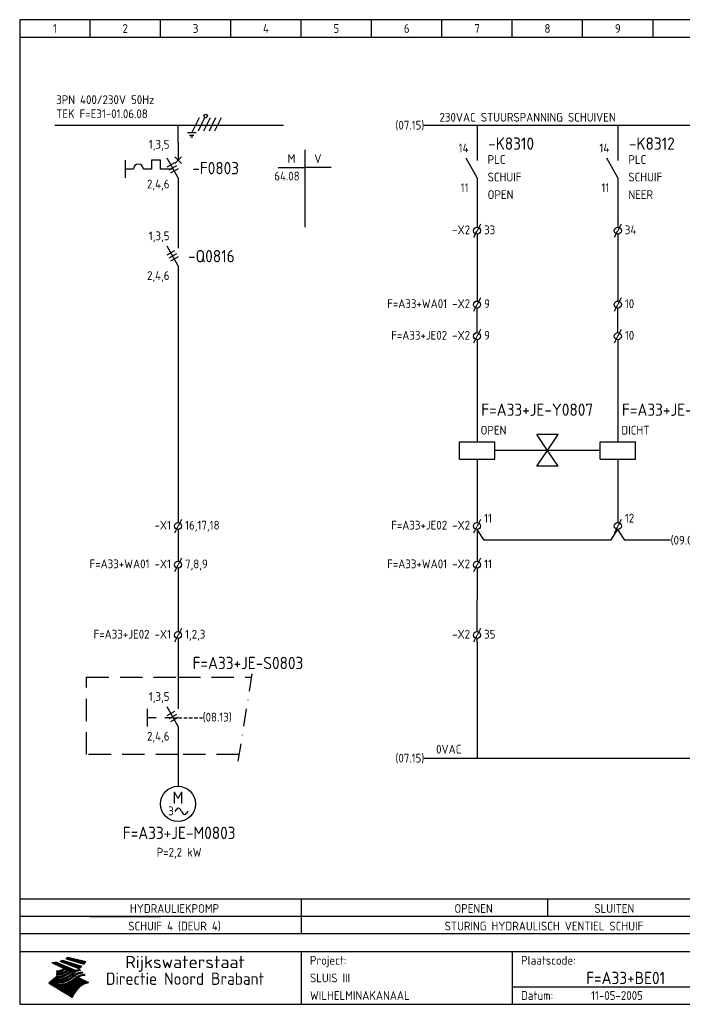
# Model space of a CAD drawing. Extents: x 10 to 410, y 10 to 290.
# Tile 1 of 2: x 10 to 198, y 10 to 290. Entities that reach past the tile are written whole.
import ezdxf
from ezdxf.enums import TextEntityAlignment as Align

# ---------------------------------------------------------------- set-up
doc = ezdxf.new("R2010")
doc.units = 0
doc.header["$MEASUREMENT"] = 0
doc.header["$PDMODE"] = 1
for name, pattern in [('DASHDOT', [1, 0.5, -0.25, 0, -0.25]), ('DASHED', [0.75, 0.5, -0.25]), ('HIDDEN', [9.525, 6.35, -3.175])]:
    doc.linetypes.add(name, pattern=pattern)
for name, color, linetype in [('0-25', 7, 'CONTINUOUS'), ('0-35', 2, 'CONTINUOUS'), ('0-50', 3, 'CONTINUOUS'), ('B-25', 7, 'CONTINUOUS'), ('B-35', 2, 'CONTINUOUS'), ('S-25', 7, 'CONTINUOUS'), ('S-70', 5, 'CONTINUOUS')]:
    doc.layers.add(name, color=color, linetype=linetype)
doc.styles.add('ISO', font='iso.shx')
doc.styles.get("Standard").update_dxf_attribs({"font": 'iso.shx'})

# ---------------------------------------------------------------- blocks, each defined once
blk = doc.blocks.new('0009')
at = {"layer": 'S-25'}
for p, q in [((-1.09, -2.19), (1.09, 2.19)), ((0.78, -1.56), (2.66, 2.19)), ((2.34, -1.56), (4.22, 2.19)), ((3.91, -1.56), (5.78, 2.19)), ((5.47, -1.56), (7.34, 2.19)), ((0.16, -2.19), (-2.34, -2.19)), ((-1.72, -2.81), (-0.47, -2.81)), ((-0.78, -3.44), (-1.41, -3.44))]:
    blk.add_line(p, q, dxfattribs=at)
blk.add_circle((2.88, 2.63), 0.5, dxfattribs=at)
blk = doc.blocks.new('0033')
at = {"layer": 'S-25'}
for p in [(-0.94, -1.88), (0.94, 1.88)]:
    blk.add_line(p, (0, 0), dxfattribs=at)
blk.add_circle((0, 0), 1, dxfattribs=at)
at = {"layer": 'B-25'}
blk.add_attdef('KT', text='', height=2.5, dxfattribs=at).set_placement((-2, -1), align=Align.RIGHT)
blk.add_attdef('KN1', (2, -1.01), '', height=2.5, dxfattribs=at)
blk = doc.blocks.new('RME5')
at = {"layer": 'S-25'}
for p, q in [((140, 255), (140, 250)), ((140, 245), (136.88, 250.62)), ((140, 245), (140, 240))]:
    blk.add_line(p, q, dxfattribs=at)
at = {"layer": 'B-25'}
for tag, p in [('KN1', (137.57, 252.27)), ('KN2', (137.57, 240.99))]:
    blk.add_attdef(tag, text='', height=2.5, dxfattribs=at).set_placement(p, align=Align.RIGHT)
for p in [(143, 248.99), (143, 244), (143, 239)]:
    blk.add_attdef('OM1', p, '', height=2.5, dxfattribs=at)
at = {"layer": 'B-35'}
blk.add_attdef('KT', (143.14, 253.01), '', height=3.5, dxfattribs=at)
blk = doc.blocks.new('0059')
at = {"layer": 'S-25'}
for p, q in [((0, 0), (0, -5)), ((-5, -5), (5, -5)), ((-5, -10), (-5, -5)), ((5, -10), (5, -5)), ((-5, -10), (5, -10)), ((0, -10), (0, -15))]:
    blk.add_line(p, q, dxfattribs=at)
at = {"layer": 'B-25'}
for tag, p in [('KN1', (-1.43, -3.73)), ('KN2', (-1.43, -14.01))]:
    blk.add_attdef(tag, text='', height=2.5, dxfattribs=at).set_placement(p, align=Align.RIGHT)
at = {"layer": 'B-35'}
blk.add_attdef('KT', (7.14, -8.99), '', height=3.5, dxfattribs=at)
blk = doc.blocks.new('A$C1CBF7456')
at = {"layer": 'S-25'}
for p, q in [((0, 0), (0, -5)), ((-15, -5), (-15, -10)), ((-7.5, -5), (-7.5, -7.5)), ((-5, -5), (-7.5, -5)), ((-5, -7.5), (-5, -5)), ((0, -10), (-3.12, -4.38)), ((0.94, -4.06), (-0.94, -5.94)), ((-0.94, -4.06), (0.94, -5.94)), ((-12.65, -7.5), (-15, -7.5)), ((-7.5, -7.5), (-9.85, -7.5)), ((-1.39, -7.5), (-5, -7.5)), ((0, -10), (0, -15))]:
    blk.add_line(p, q, dxfattribs=at)
blk.add_arc((-11.25, -7.5), 1.4, 0, 180, dxfattribs=at)
at = {"layer": 'B-25'}
for tag, p in [('KN1', (-2.43, -1.73)), ('KN2', (-2.43, -13.01))]:
    blk.add_attdef(tag, text='', height=2.5, dxfattribs=at).set_placement(p, align=Align.RIGHT)
blk.add_attdef('OM1', (3.91, -13.01), '', height=2.5, dxfattribs=at)
at = {"layer": 'B-35'}
blk.add_attdef('KT', (4.05, -8.99), '', height=3.5, dxfattribs=at)
blk = doc.blocks.new('0034')
at = {"layer": 'S-25'}
for p, q in [((0, 0), (0, -5)), ((0, -10), (-3.12, -4.38)), ((0, -10), (0, -15))]:
    blk.add_line(p, q, dxfattribs=at)
at = {"layer": 'B-25'}
for tag, p in [('KN1', (-2.43, -2.73)), ('KN2', (-2.43, -14.01))]:
    blk.add_attdef(tag, text='', height=2.5, dxfattribs=at).set_placement(p, align=Align.RIGHT)
blk.add_attdef('OM1', (4, -13.01), '', height=2.5, dxfattribs=at)
at = {"layer": 'B-35'}
blk.add_attdef('KT', (4.14, -8.99), '', height=3.5, dxfattribs=at)
blk = doc.blocks.new('0060')
at = {"layer": 'S-25'}
for p, q in [((0, 0), (0, -22)), ((-7.5, -5), (0, -5)), ((7.5, -5), (0, -5))]:
    blk.add_line(p, q, dxfattribs=at)
at = {"layer": 'B-25', "style": 'ISO'}
blk.add_text('M', height=2.5, dxfattribs=at).set_placement((-3.75, -2.5), align=Align.MIDDLE_CENTER)
blk.add_text('V', height=2.5, dxfattribs=at).set_placement((3.75, -2.5), align=Align.MIDDLE)
at = {"layer": 'B-25'}
for tag, p in [('M1', (-1.43, -8.73)), ('M2', (-1.43, -12.73)), ('M3', (-1.43, -16.73)), ('M4', (-1.43, -20.73))]:
    blk.add_attdef(tag, text='', height=2.5, dxfattribs=at).set_placement(p, align=Align.RIGHT)
for tag, p in [('V1', (1.57, -8.73)), ('V2', (1.57, -12.73)), ('V3', (1.57, -16.73)), ('V4', (1.57, -20.73))]:
    blk.add_attdef(tag, p, '', height=2.5, dxfattribs=at)
blk = doc.blocks.new('1234')
at = {"layer": 'S-25'}
for p, q in [((0, 0), (0, -5)), ((-8.74, -5), (-8.74, -10)), ((0, -10), (-3.12, -4.38)), ((-6.24, -7.5), (-8.74, -7.5)), ((-1.39, -7.5), (-3.74, -7.5)), ((0, -10), (0, -15))]:
    blk.add_line(p, q, dxfattribs=at)
at = {"layer": 'B-25'}
for tag, p in [('KN1', (-2.43, -2.73)), ('KN2', (-2.43, -14.01))]:
    blk.add_attdef(tag, text='', height=2.5, dxfattribs=at).set_placement(p, align=Align.RIGHT)
blk.add_attdef('OM1', (4, -13.01), '', height=2.5, dxfattribs=at)
at = {"layer": 'B-35'}
blk.add_attdef('KT', (4.14, -8.99), '', height=3.5, dxfattribs=at)
blk = doc.blocks.new('KADERA3')
at = {"layer": '0-25'}
for p, q in [((30, 285), (30, 290)), ((50, 285), (50, 290)), ((70, 285), (70, 290)), ((90, 285), (90, 290)), ((110, 285), (110, 290)), ((130, 285), (130, 290)), ((150, 285), (150, 290)), ((170, 285), (170, 290)), ((190, 285), (190, 290)), ((10, 285), (410, 285)), ((410, 35), (10, 35)), ((410, 30), (10, 30)), ((150, 15), (335, 15))]:
    blk.add_line(p, q, dxfattribs=at)
at = {"layer": '0-25', "color": 7}
for p, q in [((21.94, 22.42), (22.53, 22.42)), ((22.06, 22.48), (22.36, 22.48)), ((22.18, 22.53), (27.65, 20.8)), ((22.18, 22.53), (27.65, 20.8)), ((23.14, 22.99), (28.22, 21.46)), ((23.14, 22.99), (28.22, 21.46)), ((23.15, 22.98), (25.33, 22.98)), ((23.23, 23.04), (25.09, 23.04)), ((23.32, 23.1), (24.84, 23.1)), ((23.34, 22.93), (25.57, 22.93)), ((23.4, 23.15), (24.6, 23.15)), ((23.49, 23.21), (24.36, 23.21)), ((23.52, 22.87), (25.81, 22.87)), ((23.57, 23.27), (24.12, 23.27)), ((23.64, 23.32), (23.87, 23.32)), ((23.7, 23.36), (28.82, 22.17)), ((23.7, 23.36), (28.82, 22.17)), ((23.71, 22.82), (26.06, 22.82)), ((23.9, 22.76), (26.3, 22.76)), ((24.09, 22.7), (26.54, 22.7)), ((24.27, 22.65), (26.78, 22.65)), ((24.46, 22.59), (27.03, 22.59)), ((24.65, 22.53), (27.27, 22.53)), ((24.84, 22.48), (27.51, 22.48)), ((25.02, 22.42), (27.75, 22.42)), ((19.1, 21.89), (25.12, 19)), ((19.1, 21.89), (25.12, 19)), ((19.17, 21.86), (20.7, 21.86)), ((19.29, 21.8), (20.83, 21.8)), ((19.4, 21.75), (20.96, 21.75)), ((19.52, 21.69), (21.09, 21.69)), ((19.64, 21.63), (21.22, 21.63)), ((19.74, 21.92), (20.56, 21.92)), ((19.75, 21.58), (21.36, 21.58)), ((19.87, 21.52), (21.49, 21.52)), ((19.99, 21.47), (21.62, 21.47)), ((20.11, 21.41), (21.75, 21.41)), ((20.22, 21.35), (21.88, 21.35)), ((20.25, 21.97), (20.43, 21.97)), ((20.34, 21.3), (22.02, 21.3)), ((20.38, 21.99), (26.02, 19.59)), ((20.38, 21.99), (26.02, 19.59)), ((20.46, 21.24), (22.15, 21.24)), ((20.57, 21.18), (22.28, 21.18)), ((20.69, 21.13), (22.41, 21.13)), ((20.81, 21.07), (22.55, 21.07)), ((20.92, 21.02), (22.68, 21.02)), ((21.04, 20.96), (22.81, 20.96)), ((21.16, 20.9), (22.94, 20.9)), ((21.19, 19.61), (22.35, 19.61)), ((21.27, 20.85), (23.07, 20.85)), ((21.39, 20.79), (23.21, 20.79)), ((21.42, 19.67), (22.47, 19.67)), ((21.47, 22.25), (26.83, 20.19)), ((21.47, 22.25), (26.83, 20.19)), ((21.49, 22.25), (23.07, 22.25)), ((21.51, 20.73), (23.34, 20.73)), ((21.6, 22.2), (23.25, 22.2)), ((21.62, 19.72), (22.59, 19.72)), ((21.63, 20.68), (23.47, 20.68)), ((21.65, 22.31), (22.89, 22.31)), ((21.74, 20.62), (23.6, 20.62)), ((21.75, 22.14), (23.42, 22.14)), ((21.8, 22.37), (22.71, 22.37)), ((21.8, 19.78), (22.69, 19.78)), ((21.86, 20.57), (23.73, 20.57)), ((21.9, 22.08), (23.6, 22.08)), ((21.96, 19.83), (22.79, 19.83)), ((21.98, 20.51), (23.87, 20.51)), ((22.04, 22.03), (23.78, 22.03)), ((22.09, 20.45), (24, 20.45)), ((22.11, 19.89), (22.89, 19.89)), ((22.19, 21.97), (23.96, 21.97)), ((22.21, 20.4), (24.13, 20.4)), ((22.24, 19.95), (22.99, 19.95)), ((22.33, 20.34), (24.26, 20.34)), ((22.34, 21.92), (24.13, 21.92)), ((22.37, 20), (23.08, 20)), ((22.44, 20.28), (24.4, 20.28)), ((22.48, 21.86), (24.31, 21.86)), ((22.49, 20.06), (23.04, 20.06)), ((22.56, 20.23), (24.53, 20.23)), ((22.61, 20.12), (22.93, 20.12)), ((22.63, 21.8), (24.49, 21.8)), ((22.68, 20.17), (24.66, 20.17)), ((22.71, 20.17), (22.82, 20.17)), ((23.11, 20.02), (22.77, 20.2)), ((23.11, 20.02), (22.77, 20.2)), ((22.78, 21.75), (24.67, 21.75)), ((22.79, 20.12), (24.79, 20.12)), ((22.91, 20.06), (24.92, 20.06)), ((22.92, 21.69), (24.85, 21.69)), ((23.03, 20), (25.06, 20)), ((23.07, 21.63), (25.02, 21.63)), ((23.15, 19.95), (25.19, 19.95)), ((23.22, 21.58), (25.2, 21.58)), ((23.26, 19.89), (25.32, 19.89)), ((23.3, 19.61), (23.88, 19.61)), ((23.36, 21.52), (25.38, 21.52)), ((23.38, 19.83), (25.45, 19.83)), ((23.39, 19.67), (23.81, 19.67)), ((23.45, 19.7), (23.58, 19.79)), ((23.45, 19.7), (23.58, 19.79)), ((23.48, 19.72), (23.7, 19.72)), ((23.5, 19.78), (25.58, 19.78)), ((23.51, 21.47), (25.56, 21.47)), ((23.56, 19.78), (23.59, 19.78)), ((23.56, 19.39), (23.9, 19.62)), ((23.56, 19.39), (23.9, 19.62)), ((23.58, 19.79), (23.9, 19.62)), ((23.58, 19.79), (23.9, 19.62)), ((23.61, 19.72), (25.72, 19.72)), ((23.66, 21.41), (25.74, 21.41)), ((23.73, 19.67), (25.85, 19.67)), ((23.8, 21.35), (25.91, 21.35)), ((23.85, 19.61), (25.98, 19.61)), ((23.95, 21.3), (26.09, 21.3)), ((24.09, 21.24), (26.27, 21.24)), ((24.24, 21.18), (26.45, 21.18)), ((24.39, 21.13), (26.62, 21.13)), ((24.53, 21.07), (26.8, 21.07)), ((24.68, 21.02), (26.98, 21.02)), ((24.83, 20.96), (27.16, 20.96)), ((24.97, 20.9), (27.34, 20.9)), ((25.12, 20.85), (27.51, 20.85)), ((25.21, 22.37), (28, 22.37)), ((25.27, 20.79), (27.63, 20.79)), ((25.4, 22.31), (28.24, 22.31)), ((25.41, 20.73), (27.57, 20.73)), ((25.56, 20.68), (27.51, 20.68)), ((25.58, 22.25), (28.48, 22.25)), ((25.71, 20.62), (27.44, 20.62)), ((25.77, 22.2), (28.72, 22.2)), ((25.85, 20.57), (27.37, 20.57)), ((25.96, 22.14), (28.79, 22.14)), ((26, 20.51), (27.29, 20.51)), ((26.06, 19.61), (26.85, 19.61)), ((26.15, 22.08), (28.75, 22.08)), ((26.15, 20.45), (27.22, 20.45)), ((26.21, 19.67), (27.23, 19.67)), ((26.29, 20.4), (27.14, 20.4)), ((26.33, 22.03), (28.71, 22.03)), ((26.44, 20.34), (27.06, 20.34)), ((26.44, 19.72), (27.18, 19.72)), ((26.52, 21.97), (28.66, 21.97)), ((26.59, 20.28), (26.97, 20.28)), ((26.71, 21.92), (28.62, 21.92)), ((26.73, 20.23), (26.89, 20.23)), ((26.9, 21.86), (28.57, 21.86)), ((27.08, 21.8), (28.52, 21.8)), ((27.13, 19.78), (27.25, 19.64)), ((27.13, 19.78), (27.25, 19.64)), ((27.27, 21.75), (28.48, 21.75)), ((27.46, 21.69), (28.43, 21.69)), ((27.65, 21.63), (28.38, 21.63)), ((27.83, 21.58), (28.33, 21.58)), ((28.02, 21.52), (28.28, 21.52)), ((28.21, 21.47), (28.22, 21.47)), ((20.58, 17.88), (18.3, 16)), ((20.58, 17.88), (18.3, 16)), ((19.33, 16.85), (21.07, 16.85)), ((19.4, 16.91), (21.55, 16.91)), ((19.47, 16.97), (21.88, 16.97)), ((19.54, 17.02), (22.13, 17.02)), ((19.61, 17.08), (22.34, 17.08)), ((19.67, 17.13), (20.6, 17.13)), ((19.74, 17.19), (20.6, 17.19)), ((19.81, 17.25), (20.6, 17.25)), ((19.88, 17.3), (20.6, 17.3)), ((19.95, 17.36), (20.6, 17.36)), ((20.01, 17.42), (20.6, 17.42)), ((20.08, 17.47), (20.93, 17.47)), ((20.15, 17.53), (21.26, 17.53)), ((20.22, 17.58), (21.51, 17.58)), ((20.29, 17.64), (21.72, 17.64)), ((20.35, 17.7), (21.9, 17.7)), ((20.42, 17.75), (22.07, 17.75)), ((20.49, 17.81), (22.22, 17.81)), ((20.56, 17.87), (22.36, 17.87)), ((20.6, 19.11), (20.58, 19.51)), ((20.6, 19.11), (20.58, 19.51)), ((20.58, 19.5), (22.09, 19.5)), ((20.58, 19.44), (21.95, 19.44)), ((20.59, 19.38), (21.79, 19.38)), ((20.59, 19.33), (21.62, 19.33)), ((20.59, 19.27), (21.42, 19.27)), ((20.6, 19.22), (21.2, 19.22)), ((20.6, 19.16), (20.93, 19.16)), ((20.6, 19.11), (20.69, 19.12)), ((20.6, 19.11), (20.69, 19.12)), ((20.6, 18.79), (20.77, 18.81)), ((20.6, 18.79), (20.77, 18.81)), ((20.6, 18.29), (20.6, 18.79)), ((20.6, 18.29), (20.6, 18.79)), ((20.6, 18.77), (22.46, 18.77)), ((20.6, 18.71), (22.33, 18.71)), ((20.6, 18.65), (22.19, 18.65)), ((20.6, 18.6), (22.04, 18.6)), ((20.6, 18.54), (21.87, 18.54)), ((20.6, 18.48), (21.68, 18.48)), ((20.6, 18.43), (21.46, 18.43)), ((20.6, 18.37), (21.21, 18.37)), ((20.6, 18.32), (20.87, 18.32)), ((20.6, 18.29), (20.88, 18.32)), ((20.6, 18.29), (20.88, 18.32)), ((20.6, 17.88), (20.86, 17.91)), ((20.6, 17.88), (20.86, 17.91)), ((20.6, 17.43), (20.97, 17.48)), ((20.6, 17.43), (20.97, 17.48)), ((20.6, 17.43), (20.6, 17.09)), ((20.6, 17.43), (20.6, 17.09)), ((20.6, 17.09), (21.26, 17.16)), ((20.6, 17.09), (21.26, 17.16)), ((20.6, 16.8), (21.37, 16.89)), ((20.6, 16.8), (21.37, 16.89)), ((20.6, 16.8), (20.6, 16.45)), ((20.6, 16.8), (20.6, 16.45)), ((20.9, 19.55), (22.23, 19.55)), ((20.9, 18.82), (22.59, 18.82)), ((20.98, 17.92), (22.5, 17.92)), ((21.02, 17.13), (22.53, 17.13)), ((21.32, 18.88), (22.71, 18.88)), ((21.32, 17.98), (22.62, 17.98)), ((21.47, 17.19), (22.7, 17.19)), ((21.59, 18.03), (22.74, 18.03)), ((21.61, 18.93), (22.82, 18.93)), ((21.77, 17.25), (22.85, 17.25)), ((21.8, 18.09), (22.85, 18.09)), ((21.84, 18.99), (22.92, 18.99)), ((21.99, 18.15), (22.95, 18.15)), ((22.01, 17.3), (22.99, 17.3)), ((22.03, 19.05), (23.03, 19.05)), ((22.16, 18.2), (23.05, 18.2)), ((22.21, 19.1), (23.12, 19.1)), ((22.21, 17.36), (23.12, 17.36)), ((22.31, 18.26), (23.15, 18.26)), ((22.36, 19.16), (23.22, 19.16)), ((22.39, 17.42), (23.24, 17.42)), ((22.45, 18.32), (23.24, 18.32)), ((22.51, 19.22), (23.3, 19.22)), ((22.56, 17.47), (23.36, 17.47)), ((22.59, 18.37), (23.33, 18.37)), ((22.64, 19.27), (23.39, 19.27)), ((22.71, 18.43), (23.42, 18.43)), ((22.71, 17.53), (23.47, 17.53)), ((22.77, 19.33), (23.47, 19.33)), ((22.83, 18.48), (23.5, 18.48)), ((22.84, 17.58), (23.57, 17.58)), ((22.89, 19.38), (23.55, 19.38)), ((22.94, 18.54), (23.58, 18.54)), ((22.96, 16.85), (23.86, 16.85)), ((22.97, 17.64), (23.67, 17.64)), ((23, 19.44), (23.63, 19.44)), ((23.04, 18.6), (23.66, 18.6)), ((23.1, 19.5), (23.72, 19.5)), ((23.1, 17.7), (23.77, 17.7)), ((23.12, 16.91), (23.96, 16.91)), ((23.14, 18.65), (23.74, 18.65)), ((23.21, 19.55), (23.8, 19.55)), ((23.21, 17.75), (23.86, 17.75)), ((23.24, 18.71), (23.82, 18.71)), ((23.26, 16.97), (24.05, 16.97)), ((23.32, 17.81), (23.95, 17.81)), ((23.33, 18.77), (23.91, 18.77)), ((23.39, 17.02), (24.14, 17.02)), ((23.42, 18.82), (23.99, 18.82)), ((23.42, 17.87), (24.03, 17.87)), ((23.51, 18.88), (24.07, 18.88)), ((23.52, 17.92), (24.11, 17.92)), ((23.52, 17.08), (24.22, 17.08)), ((23.54, 18.9), (24.3, 19.42)), ((23.54, 18.9), (24.3, 19.42)), ((23.59, 18.93), (24.15, 18.93)), ((23.62, 17.98), (24.2, 17.98)), ((23.63, 17.13), (24.3, 17.13)), ((23.65, 18.59), (24.62, 19.25)), ((23.65, 18.59), (24.62, 19.25)), ((23.67, 18.99), (24.23, 18.99)), ((23.71, 18.03), (24.28, 18.03)), ((23.75, 19.05), (24.32, 19.05)), ((23.75, 17.19), (24.38, 17.19)), ((23.79, 18.09), (24.36, 18.09)), ((23.83, 19.1), (24.4, 19.1)), ((23.85, 17.25), (24.46, 17.25)), ((23.88, 18.15), (24.44, 18.15)), ((23.92, 19.16), (24.48, 19.16)), ((23.94, 18.19), (25.23, 19.07)), ((23.94, 18.19), (25.23, 19.07)), ((23.95, 17.3), (24.55, 17.3)), ((23.96, 19.55), (25.96, 19.55)), ((23.96, 18.2), (24.53, 18.2)), ((24, 19.22), (24.56, 19.22)), ((24.04, 18.26), (24.61, 18.26)), ((24.05, 17.36), (24.63, 17.36)), ((24.06, 17.88), (25.34, 18.76)), ((24.06, 17.88), (25.34, 18.76)), ((24.08, 19.5), (25.88, 19.5)), ((24.08, 19.27), (24.58, 19.27)), ((24.13, 18.32), (24.69, 18.32)), ((24.14, 17.42), (24.71, 17.42)), ((24.16, 19.33), (24.47, 19.33)), ((24.2, 19.44), (25.79, 19.44)), ((24.21, 18.37), (24.77, 18.37)), ((24.23, 17.47), (24.79, 17.47)), ((24.24, 17.48), (25.52, 18.36)), ((24.24, 17.48), (25.52, 18.36)), ((24.25, 19.38), (24.36, 19.38)), ((24.29, 18.43), (24.85, 18.43)), ((24.3, 19.42), (24.62, 19.25)), ((24.3, 19.42), (24.62, 19.25)), ((24.31, 19.38), (25.71, 19.38)), ((24.31, 17.53), (24.87, 17.53)), ((24.35, 17.17), (25.64, 18.05)), ((24.35, 17.17), (25.64, 18.05)), ((24.37, 18.48), (24.94, 18.48)), ((24.39, 17.58), (24.96, 17.58)), ((24.43, 19.33), (25.62, 19.33)), ((24.45, 18.54), (25.02, 18.54)), ((24.47, 17.64), (25.04, 17.64)), ((24.54, 18.6), (25.1, 18.6)), ((24.55, 19.27), (25.54, 19.27)), ((24.56, 17.7), (25.12, 17.7)), ((24.62, 18.65), (25.18, 18.65)), ((24.63, 16.72), (25.91, 17.6)), ((24.63, 16.72), (25.91, 17.6)), ((24.64, 17.75), (25.2, 17.75)), ((24.67, 19.22), (25.45, 19.22)), ((24.7, 18.71), (25.27, 18.71)), ((24.72, 17.81), (25.29, 17.81)), ((24.78, 19.16), (25.37, 19.16)), ((24.78, 18.77), (25.34, 18.77)), ((24.8, 17.87), (25.37, 17.87)), ((24.82, 16.85), (28.23, 16.85)), ((24.87, 18.82), (25.4, 18.82)), ((24.89, 17.92), (25.45, 17.92)), ((24.9, 19.1), (25.28, 19.1)), ((24.9, 16.91), (28.11, 16.91)), ((24.95, 18.88), (25.45, 18.88)), ((24.97, 17.98), (25.53, 17.98)), ((24.99, 16.97), (28, 16.97)), ((25.02, 19.05), (25.2, 19.05)), ((25.03, 18.93), (25.51, 18.93)), ((25.05, 18.03), (25.61, 18.03)), ((25.07, 17.02), (27.89, 17.02)), ((25.11, 18.99), (25.57, 18.99)), ((26.02, 19.59), (25.12, 19)), ((26.02, 19.59), (25.12, 19)), ((25.13, 18.09), (25.68, 18.09)), ((25.15, 17.08), (27.77, 17.08)), ((25.19, 19.05), (25.63, 19.05)), ((25.21, 18.15), (25.75, 18.15)), ((25.23, 17.13), (27.66, 17.13)), ((25.26, 19.1), (25.7, 19.1)), ((25.3, 18.2), (25.82, 18.2)), ((25.31, 17.19), (27.55, 17.19)), ((25.33, 19.16), (25.77, 19.16)), ((25.38, 18.26), (25.89, 18.26)), ((25.39, 19.22), (25.85, 19.22)), ((25.4, 17.25), (27.43, 17.25)), ((25.46, 18.32), (25.97, 18.32)), ((25.47, 19.27), (25.93, 19.27)), ((25.48, 17.3), (27.32, 17.3)), ((25.54, 19.33), (26.03, 19.33)), ((25.54, 18.37), (26.06, 18.37)), ((25.56, 17.36), (27.21, 17.36)), ((25.62, 18.43), (26.14, 18.43)), ((25.63, 19.38), (26.13, 19.38)), ((25.64, 17.42), (27.1, 17.42)), ((25.7, 18.48), (26.24, 18.48)), ((25.72, 19.44), (26.24, 19.44)), ((25.73, 17.47), (26.98, 17.47)), ((25.79, 18.54), (26.34, 18.54)), ((25.81, 17.53), (26.87, 17.53)), ((25.82, 19.5), (26.36, 19.5)), ((25.89, 18.6), (26.46, 18.6)), ((25.89, 17.58), (26.76, 17.58)), ((25.93, 19.55), (26.53, 19.55)), ((25.96, 17.64), (26.64, 17.64)), ((25.99, 18.65), (26.58, 18.65)), ((26.04, 17.7), (26.59, 17.7)), ((26.1, 18.71), (26.72, 18.71)), ((26.12, 17.75), (26.67, 17.75)), ((26.2, 17.81), (26.76, 17.81)), ((26.23, 18.77), (26.89, 18.77)), ((26.29, 17.87), (26.86, 17.87)), ((26.37, 18.82), (27.09, 18.82)), ((26.39, 17.92), (26.97, 17.92)), ((26.49, 17.98), (27.09, 17.98)), ((26.53, 18.88), (27.34, 18.88)), ((26.56, 17.68), (29.54, 16.2)), ((26.56, 17.68), (29.54, 16.2)), ((26.6, 18.03), (27.22, 18.03)), ((26.72, 18.09), (27.38, 18.09)), ((26.73, 18.93), (27.66, 18.93)), ((26.85, 18.15), (27.56, 18.15)), ((26.99, 18.99), (27.9, 18.99)), ((27, 18.2), (27.8, 18.2)), ((27.18, 18.26), (28.13, 18.26)), ((27.26, 19.05), (27.84, 19.05)), ((27.39, 18.32), (28.47, 18.32)), ((27.7, 18.37), (28.49, 18.37)), ((27.78, 19.1), (27.93, 18.96)), ((27.78, 19.1), (27.93, 18.96)), ((28, 18.43), (28.44, 18.43)), ((28.39, 18.48), (28.54, 18.32)), ((28.39, 18.48), (28.54, 18.32)), ((24.94, 11.97), (18.3, 16)), ((24.94, 11.97), (18.3, 16)), ((18.31, 16.01), (20.96, 16.01)), ((18.38, 16.07), (21.46, 16.07)), ((18.38, 15.95), (20.6, 15.95)), ((18.45, 16.12), (21.88, 16.12)), ((18.47, 15.9), (20.6, 15.9)), ((18.52, 16.18), (22.15, 16.18)), ((18.57, 15.84), (20.6, 15.84)), ((18.59, 16.23), (22.38, 16.23)), ((18.65, 16.29), (22.58, 16.29)), ((18.66, 15.78), (20.6, 15.78)), ((18.72, 16.35), (22.75, 16.35)), ((18.75, 15.73), (20.6, 15.73)), ((18.79, 16.4), (22.91, 16.4)), ((18.85, 15.67), (20.6, 15.67)), ((18.86, 16.46), (20.6, 16.46)), ((18.93, 16.52), (20.6, 16.52)), ((18.94, 15.62), (20.6, 15.62)), ((18.99, 16.57), (20.6, 16.57)), ((19.03, 15.56), (27.83, 15.56)), ((19.06, 16.63), (20.6, 16.63)), ((19.12, 15.5), (27.75, 15.5)), ((19.13, 16.68), (20.6, 16.68)), ((19.2, 16.74), (20.6, 16.74)), ((19.22, 15.45), (27.66, 15.45)), ((19.27, 16.8), (20.6, 16.8)), ((19.31, 15.39), (27.58, 15.39)), ((19.4, 15.33), (27.5, 15.33)), ((19.49, 15.28), (27.43, 15.28)), ((19.59, 15.22), (27.36, 15.22)), ((19.68, 15.17), (27.29, 15.17)), ((19.77, 15.11), (27.22, 15.11)), ((19.86, 15.05), (27.15, 15.05)), ((19.96, 15), (27.09, 15)), ((20.05, 14.94), (27.02, 14.94)), ((20.14, 14.88), (26.96, 14.88)), ((20.24, 14.83), (26.9, 14.83)), ((20.33, 14.77), (26.84, 14.77)), ((20.42, 14.72), (26.79, 14.72)), ((20.51, 14.66), (26.73, 14.66)), ((20.6, 16.45), (21.56, 16.56)), ((20.6, 16.45), (21.56, 16.56)), ((20.6, 15.97), (21.67, 16.09)), ((20.6, 15.97), (21.67, 16.09)), ((20.6, 15.97), (20.6, 15.58)), ((20.6, 15.97), (20.6, 15.58)), ((20.6, 15.58), (21.95, 15.73)), ((20.6, 15.58), (21.95, 15.73)), ((20.61, 14.6), (26.68, 14.6)), ((20.7, 16.46), (23.06, 16.46)), ((20.7, 14.55), (26.62, 14.55)), ((20.79, 14.49), (26.57, 14.49)), ((20.88, 14.43), (26.52, 14.43)), ((20.94, 15.62), (27.92, 15.62)), ((20.98, 14.38), (26.47, 14.38)), ((21.07, 14.32), (26.42, 14.32)), ((21.16, 14.27), (26.38, 14.27)), ((21.2, 16.52), (23.2, 16.52)), ((21.25, 14.21), (26.33, 14.21)), ((21.35, 14.15), (26.29, 14.15)), ((21.44, 14.1), (26.24, 14.1)), ((21.45, 15.67), (28.01, 15.67)), ((21.53, 14.04), (26.2, 14.04)), ((21.72, 16.57), (23.32, 16.57)), ((21.96, 15.73), (28.11, 15.73)), ((22.1, 16.63), (23.44, 16.63)), ((22.34, 15.78), (28.21, 15.78)), ((22.38, 16.68), (23.56, 16.68)), ((22.6, 16.74), (23.66, 16.74)), ((22.62, 15.84), (28.33, 15.84)), ((22.79, 16.8), (23.77, 16.8)), ((22.84, 15.9), (28.52, 15.9)), ((23.04, 15.95), (28.71, 15.95)), ((23.21, 16.01), (28.9, 16.01)), ((23.37, 16.07), (29.08, 16.07)), ((23.51, 16.12), (29.27, 16.12)), ((29.41, 16.17), (23.65, 16.17)), ((23.77, 16.23), (29.47, 16.23)), ((23.89, 16.29), (29.36, 16.29)), ((24, 16.35), (29.24, 16.35)), ((24.11, 16.4), (29.13, 16.4)), ((24.21, 16.46), (29.02, 16.46)), ((24.31, 16.52), (28.91, 16.52)), ((24.4, 16.57), (28.79, 16.57)), ((24.49, 16.63), (28.68, 16.63)), ((24.57, 16.68), (28.57, 16.68)), ((24.66, 16.74), (28.45, 16.74)), ((24.74, 16.8), (28.34, 16.8)), ((28.29, 15.83), (29.54, 16.2)), ((28.29, 15.83), (29.54, 16.2)), ((29.54, 16.2), (29.45, 16.17)), ((29.54, 16.2), (29.45, 16.17)), ((29.46, 16.18), (29.47, 16.18)), ((21.63, 13.98), (26.16, 13.98)), ((21.72, 13.93), (26.12, 13.93)), ((21.81, 13.87), (26.08, 13.87)), ((21.9, 13.82), (26.04, 13.82)), ((22, 13.76), (26, 13.76)), ((22.09, 13.7), (25.96, 13.7)), ((22.18, 13.65), (25.93, 13.65)), ((22.27, 13.59), (25.89, 13.59)), ((22.37, 13.53), (25.86, 13.53)), ((22.46, 13.48), (25.82, 13.48)), ((22.55, 13.42), (25.79, 13.42)), ((22.65, 13.37), (25.76, 13.37)), ((22.74, 13.31), (25.73, 13.31)), ((22.83, 13.25), (25.69, 13.25)), ((22.92, 13.2), (25.66, 13.2)), ((23.02, 13.14), (25.63, 13.14)), ((23.11, 13.08), (25.59, 13.08)), ((23.2, 13.03), (25.56, 13.03)), ((23.29, 12.97), (25.53, 12.97)), ((23.39, 12.92), (25.5, 12.92)), ((23.48, 12.86), (25.46, 12.86)), ((23.57, 12.8), (25.43, 12.8)), ((23.66, 12.75), (25.4, 12.75)), ((23.76, 12.69), (25.36, 12.69)), ((23.85, 12.63), (25.33, 12.63)), ((23.94, 12.58), (25.3, 12.58)), ((24.04, 12.52), (25.26, 12.52)), ((24.13, 12.47), (25.23, 12.47)), ((24.22, 12.41), (25.2, 12.41)), ((24.31, 12.35), (25.17, 12.35)), ((24.41, 12.3), (25.13, 12.3)), ((24.5, 12.24), (25.1, 12.24)), ((24.59, 12.18), (25.07, 12.18)), ((24.68, 12.13), (25.03, 12.13)), ((24.78, 12.07), (25, 12.07)), ((24.87, 12.02), (24.97, 12.02)), ((24.94, 11.97), (25.81, 13.45)), ((24.94, 11.97), (25.81, 13.45))]:
    blk.add_line(p, q, dxfattribs=at)
for centre, radius, start, end in [((19.84, 27.26), 5.27, 288.0217, 296.3084), ((19.84, 27.26), 5.27, 288.0217, 296.3084), ((20.49, 27.56), 5.28, 300.0654, 307.393), ((20.49, 27.56), 5.28, 300.0654, 307.393), ((19.15, 29.7), 7.8, 269.6055, 279.0886), ((19.15, 29.7), 7.8, 269.6055, 279.0886), ((19.93, 25.38), 5.91, 276.3402, 298.7463), ((19.93, 25.38), 5.91, 276.3402, 298.7463), ((19.84, 25.09), 6.03, 278.129, 302.868), ((19.84, 25.09), 6.03, 278.129, 302.868), ((20.35, 24.56), 5.76, 274.164, 302.5474), ((20.35, 24.56), 5.76, 274.164, 302.5474), ((27.05, 17.17), 2.63, 107.4286, 133.7799), ((27.05, 17.17), 2.63, 107.4286, 133.7799), ((27.01, 16.84), 2.93, 87.7348, 104.8316), ((27.01, 16.84), 2.93, 87.7348, 104.8316), ((27.37, 15.71), 3.93, 91.7838, 103.2817), ((27.37, 15.71), 3.93, 91.7838, 103.2817), ((24.11, 24.7), 5.26, 301.1147, 312.2814), ((24.11, 24.7), 5.26, 301.1147, 312.2814), ((21.95, 27.32), 8.59, 316.9248, 323.1399), ((21.95, 27.32), 8.59, 316.9248, 323.1399), ((20.21, 23.78), 5.91, 273.6149, 304.3803), ((20.21, 23.78), 5.91, 273.6149, 304.3803), ((20.05, 24.28), 6.02, 277.9472, 305.7139), ((20.05, 24.28), 6.02, 277.9472, 305.7139), ((20.04, 23.49), 6.09, 278.8115, 306.4242), ((20.04, 23.49), 6.09, 278.8115, 306.4242), ((20.53, 23.07), 5.96, 277.0519, 304.973), ((20.53, 23.07), 5.96, 277.0519, 304.973), ((20.72, 22.76), 5.91, 276.3402, 304.3803), ((20.72, 22.76), 5.91, 276.3402, 304.3803), ((21.06, 22.34), 5.81, 274.9043, 303.1745), ((21.06, 22.34), 5.81, 274.9043, 303.1745), ((20.82, 22.06), 6.04, 278.1111, 305.8489), ((20.82, 22.06), 6.04, 278.1111, 305.8489), ((27.45, 16.91), 2.81, 110.4143, 138.7411), ((27.45, 16.91), 2.81, 110.4143, 138.7411), ((27.57, 15.64), 3.4, 98.1566, 126.9045), ((27.57, 15.64), 3.4, 98.1566, 126.9045), ((27.91, 15.54), 3.39, 100.5835, 132.088), ((27.91, 15.54), 3.39, 100.5835, 132.088), ((28.21, 14.74), 3.67, 95.7581, 128.7216), ((28.21, 14.74), 3.67, 95.7581, 128.7216), ((28.4, 15.05), 3.21, 96.3886, 125.0052), ((28.4, 15.05), 3.21, 96.3886, 125.0052), ((27.82, 16.31), 2.8, 90.634, 105.1984), ((27.82, 16.31), 2.8, 90.634, 105.1984), ((28.19, 15.04), 3.93, 93.8342, 103.2817), ((28.19, 15.04), 3.93, 93.8342, 103.2817), ((28.58, 15.69), 2.8, 93.8141, 105.1984), ((28.58, 15.69), 2.8, 93.8141, 105.1984), ((28.95, 14.41), 3.93, 96.0135, 103.2817), ((28.95, 14.41), 3.93, 96.0135, 103.2817), ((21.3, 21.6), 5.91, 276.3402, 304.3803), ((21.3, 21.6), 5.91, 276.3402, 304.3803), ((31.24, 10.26), 6.3, 117.9568, 149.6251), ((31.24, 10.26), 6.3, 117.9568, 149.6251)]:
    blk.add_arc(centre, radius, start, end, dxfattribs=at)
at = {"layer": '0-35'}
for p, q in [((90, 25), (90, 10)), ((150, 25), (150, 10))]:
    blk.add_line(p, q, dxfattribs=at)
at = {"layer": '0-50'}
blk.add_line((10, 25), (410, 25), dxfattribs=at)
blk.add_lwpolyline([(10, 10), (410, 10), (410, 290), (10, 290)], close=True, dxfattribs=at)
at = {"layer": '0-25', "style": 'ISO'}
for s, p in [('Project:', (92.5, 22.5)), ('Plaatscode:', (152.5, 22.5)), ('Datum:', (152.5, 12.5))]:
    blk.add_text(s, height=2.5, dxfattribs=at).set_placement(p, align=Align.MIDDLE_LEFT)
for tag, p in [('STR1', (20, 287.5)), ('STR2', (40, 287.5)), ('STR3', (60, 287.5)), ('STR4', (80, 287.5)), ('STR5', (100, 287.5)), ('STR6', (120, 287.5)), ('STR7', (140, 287.5)), ('STR8', (160, 287.5)), ('STR9', (180, 287.5)), ('STR10', (200, 287.5)), ('STR11', (220, 287.5)), ('STR12', (240, 287.5)), ('STR13', (260, 287.5)), ('STR14', (280, 287.5)), ('STR15', (300, 287.5)), ('STR16', (320, 287.5)), ('STR17', (340, 287.5)), ('STR18', (360, 287.5)), ('STR19', (380, 287.5)), ('STR20', (400, 287.5)), ('W', (180, 12.5)), ('Z', (310, 12.5)), ('Y', (327.5, 12.5))]:
    blk.add_attdef(tag, text='', height=2.5, dxfattribs=at).set_placement(p, align=Align.MIDDLE)
for tag, p in [('N', (220, 22.5)), ('B', (92.5, 17.5)), ('P', (220, 17.5)), ('C', (92.5, 12.5)), ('U', (220, 12.5)), ('REV', (295, 12.5))]:
    blk.add_attdef(tag, text='', height=2.5, dxfattribs=at).set_placement(p, align=Align.MIDDLE_LEFT)
at = {"layer": '0-35', "style": 'ISO', "width": 1.00614}
blk.add_text('Rijkswaterstaat', height=3.5, dxfattribs=at).set_placement((40, 20.28), (74, 20.28), align=Align.FIT)
at = {"layer": '0-35', "color": 2, "style": 'ISO', "width": 0.948867}
blk.add_text('Directie Noord Brabant', height=3.5, dxfattribs=at).set_placement((34.5, 15.53), (79.5, 15.53), align=Align.FIT)
at = {"layer": '0-35', "style": 'ISO'}
blk.add_attdef('RNR', text='', height=3.5, dxfattribs=at).set_placement((305, 17.5), align=Align.MIDDLE)
for tag, p in [('X', (178.5, 17.5)), ('FORM', (402.5, 15))]:
    blk.add_attdef(tag, text='', height=3.5, dxfattribs=at).set_placement(p, align=Align.MIDDLE_LEFT)
at = {"layer": '0-50', "style": 'ISO'}
for tag, p in [('M', (342.5, 15)), ('O', (365, 15))]:
    blk.add_attdef(tag, text='', height=5, dxfattribs=at).set_placement(p, align=Align.MIDDLE)
blk.add_attdef('Q', text='', height=5, dxfattribs=at).set_placement((382.5, 15), align=Align.MIDDLE_LEFT)
blk = doc.blocks.new('0028')
at = {"layer": 'B-25'}
for p, q in [((-0.78, -7.17), (-0.45, -6.59)), ((1, -7.14), (0.68, -6.59)), ((1, -7.14), (1.32, -7.69)), ((2.78, -7.11), (2.45, -7.69))]:
    blk.add_line(p, q, dxfattribs=at)
for centre, start, end in [((0.12, -6.91), 29.8344, 150.0578), ((1.88, -7.36), 209.8344, 330.0578)]:
    blk.add_arc(centre, 0.653, start, end, dxfattribs=at)
at = {"layer": 'S-25'}
blk.add_circle((0, -5), 5, dxfattribs=at)
at = {"layer": 'B-25'}
blk.add_text('3', height=2.5, dxfattribs=at).set_placement((-2, -7), align=Align.MIDDLE)
at = {"layer": 'B-35'}
blk.add_text('M', height=3.5, dxfattribs=at).set_placement((0, -5), align=Align.CENTER)
blk.add_attdef('OM1', text='', height=3.5, dxfattribs=at).set_placement((0.32, -15), align=Align.CENTER)

msp = doc.modelspace()

# ---------------------------------------------------------------- linework, layer by layer
at = {"layer": '0-25'}
for p, q in [((142, 141.98), (140, 145)), ((178, 141.98), (142, 141.98)), ((10, 40), (410, 40))]:
    msp.add_line(p, q, dxfattribs=at)
at = {"layer": 'S-25'}
for p, q in [((10, 285), (35, 285)), ((55, 255.03), (55, 260)), ((125, 260), (355, 260)), ((140, 260), (140, 255)), ((140, 260), (140, 255)), ((180, 260), (180, 255)), ((180, 260), (180, 255)), ((54.02, 249.33), (51.85, 248.08)), ((54.52, 248.47), (52.35, 247.22)), ((55.02, 247.6), (52.85, 246.35)), ((55, 242.53), (55, 230)), ((140, 240), (140, 231)), ((180, 240), (180, 231)), ((140, 229), (140, 221)), ((180, 229), (180, 221)), ((54.02, 224.3), (51.85, 223.05)), ((54.52, 223.44), (52.35, 222.19)), ((55.02, 222.57), (52.85, 221.32)), ((140, 221), (140, 210)), ((180, 221), (180, 210)), ((55, 215), (55, 147)), ((140, 201), (140, 208)), ((180, 201), (180, 208)), ((140, 199), (140, 175)), ((180, 199), (180, 175)), ((160, 167.5), (157, 172)), ((163, 172), (157, 172)), ((160, 167.5), (163, 172)), ((175, 167.5), (145, 167.5)), ((157, 163), (160, 167.5)), ((163, 163), (160, 167.5)), ((163, 163), (157, 163)), ((140, 160), (140, 147)), ((180, 160), (180, 147)), ((55, 145), (55, 136)), ((140, 145), (140, 136)), ((178, 141.98), (180, 145)), ((182, 141.98), (180, 145)), ((195, 141.98), (182, 141.98)), ((55, 134), (55, 116)), ((140, 134), (140, 125)), ((140, 116), (140, 125)), ((55, 114), (55, 99)), ((140, 113), (140, 114)), ((140, 113), (140, 80)), ((54.02, 93.3), (51.85, 92.05)), ((54.52, 92.44), (52.35, 91.19)), ((55.02, 91.57), (52.85, 90.32)), ((55, 84), (55, 72)), ((125, 80), (355, 80)), ((90, 40), (90, 30)), ((160, 40), (160, 35)), ((30, 35), (50, 35))]:
    msp.add_line(p, q, dxfattribs=at)
at = {"layer": 'S-25', "linetype": 'DASHDOT', "ltscale": 10}
msp.add_line((76, 104), (72, 79), dxfattribs=at)
at = {"layer": 'S-25', "linetype": 'HIDDEN'}
for p, q in [((29, 103.03), (55, 103)), ((29, 81.01), (29, 103.02)), ((55, 103), (75.84, 103)), ((55, 81), (29, 81.02)), ((72.32, 81), (55, 81))]:
    msp.add_line(p, q, dxfattribs=at)
at = {"layer": 'S-25', "linetype": 'DASHED', "ltscale": 2}
msp.add_line((53.61, 91.5), (62, 91.5), dxfattribs=at)
at = {"layer": 'S-25', "linetype": 'Continuous'}
msp.add_point((85, 124.5), dxfattribs=at)
msp.add_point((85, 124.5), dxfattribs=at)
at = {"layer": 'S-25'}
for p in [(40, 55), (180, 50), (180, 50)]:
    msp.add_point(p, dxfattribs=at)
at = {"layer": 'S-70'}
msp.add_line((20, 260), (85, 260), dxfattribs=at)

# ---------------------------------------------------------------- block references
at = {"layer": '0-25'}
msp.add_blockref('0028', (55, 72), dxfattribs=at).add_auto_attribs({'OM1': 'F=A33+JE-M0803'})
at = {"layer": 'S-25'}
ref = msp.add_blockref('KADERA3', (0, 0), dxfattribs=at)
ref.add_attrib('B', 'SLUIS III', dxfattribs={"layer": '0-25', "height": 2.5, "style": 'ISO'}).set_placement((92.5, 17.5), align=Align.MIDDLE_LEFT)
ref.add_attrib('C', 'WILHELMINAKANAAL', dxfattribs={"layer": '0-25', "height": 2.5, "style": 'ISO'}).set_placement((92.5, 12.5), align=Align.MIDDLE_LEFT)
ref.add_attrib('X', 'F=A33+BE01', dxfattribs={"layer": '0-35', "height": 3.5, "style": 'ISO'}).set_placement((171, 17.5), align=Align.MIDDLE_LEFT)
ref.add_attrib('W', '11-05-2005', dxfattribs={"layer": '0-25', "height": 2.5, "style": 'ISO'}).set_placement((179.75, 12.5), align=Align.MIDDLE)
ref.add_attrib('STR1', '1', dxfattribs={"layer": '0-25', "height": 2.5, "style": 'ISO'}).set_placement((20, 287.5), align=Align.MIDDLE)
ref.add_attrib('STR2', '2', dxfattribs={"layer": '0-25', "height": 2.5, "style": 'ISO'}).set_placement((40, 287.5), align=Align.MIDDLE)
ref.add_attrib('STR3', '3', dxfattribs={"layer": '0-25', "height": 2.5, "style": 'ISO'}).set_placement((60, 287.5), align=Align.MIDDLE)
ref.add_attrib('STR4', '4', dxfattribs={"layer": '0-25', "height": 2.5, "style": 'ISO'}).set_placement((80, 287.5), align=Align.MIDDLE)
ref.add_attrib('STR5', '5', dxfattribs={"layer": '0-25', "height": 2.5, "style": 'ISO'}).set_placement((100, 287.5), align=Align.MIDDLE)
ref.add_attrib('STR6', '6', dxfattribs={"layer": '0-25', "height": 2.5, "style": 'ISO'}).set_placement((120, 287.5), align=Align.MIDDLE)
ref.add_attrib('STR7', '7', dxfattribs={"layer": '0-25', "height": 2.5, "style": 'ISO'}).set_placement((140, 287.5), align=Align.MIDDLE)
ref.add_attrib('STR8', '8', dxfattribs={"layer": '0-25', "height": 2.5, "style": 'ISO'}).set_placement((160, 287.5), align=Align.MIDDLE)
ref.add_attrib('STR9', '9', dxfattribs={"layer": '0-25', "height": 2.5, "style": 'ISO'}).set_placement((180, 287.5), align=Align.MIDDLE)
msp.add_blockref('0009', (60, 260), dxfattribs=at)
for name, p, values in [('A$C1CBF7456', (55, 255.03), {'KT': '-F0803', 'KN1': '1,3,5', 'KN2': '2,4,6'}), ('0060', (91, 253), {'M1': '64.08'}), ('0033', (140, 230), {'KN1': '33', 'KT': '-X2'}), ('0033', (180, 230), {'KN1': '34'}), ('0033', (140, 209), {'KN1': '9', 'KT': 'F=A33+WA01 -X2'}), ('0033', (180, 209), {'KN1': '10'}), ('0033', (140, 200), {'KN1': '9', 'KT': 'F=A33+JE02 -X2'}), ('0033', (180, 200), {'KN1': '10'}), ('0033', (55, 146), {'KN1': '16,17,18', 'KT': '-X1'}), ('0033', (55, 135), {'KN1': '7,8,9', 'KT': 'F=A33+WA01 -X1'}), ('0033', (140, 135), {'KN1': '11', 'KT': 'F=A33+WA01 -X2'}), ('0033', (55, 115), {'KN1': '1,2,3', 'KT': 'F=A33+JE02 -X1'}), ('0033', (140, 115), {'KN1': '35', 'KT': '-X2'})]:
    msp.add_blockref(name, p, dxfattribs=at).add_auto_attribs(values)
ref = msp.add_blockref('RME5', (0, 0), dxfattribs=at)
ref.add_attrib('OM1', 'PLC', (143, 248.99), dxfattribs={"layer": 'B-25', "height": 2.5})
ref.add_attrib('OM1', 'OPEN', (143, 239), dxfattribs={"layer": 'B-25', "height": 2.5})
ref.add_attrib('OM1', 'SCHUIF', (143, 244), dxfattribs={"layer": 'B-25', "height": 2.5})
ref.add_attrib('KT', '-K8310', (143.14, 253.01), dxfattribs={"layer": 'B-35', "height": 3.5})
ref.add_attrib('KN2', '11', dxfattribs={"layer": 'B-25', "height": 2.5}).set_placement((137.57, 240.99), align=Align.RIGHT)
ref.add_attrib('KN1', '14', dxfattribs={"layer": 'B-25', "height": 2.5}).set_placement((137.57, 252.27), align=Align.RIGHT)
ref = msp.add_blockref('RME5', (40, 0), dxfattribs=at)
ref.add_attrib('OM1', 'PLC', (183, 248.99), dxfattribs={"layer": 'B-25', "height": 2.5})
ref.add_attrib('OM1', 'NEER', (183, 239), dxfattribs={"layer": 'B-25', "height": 2.5})
ref.add_attrib('OM1', 'SCHUIF', (183, 244), dxfattribs={"layer": 'B-25', "height": 2.5})
ref.add_attrib('KT', '-K8312', (183.14, 253.01), dxfattribs={"layer": 'B-35', "height": 3.5})
ref.add_attrib('KN2', '11', dxfattribs={"layer": 'B-25', "height": 2.5}).set_placement((177.57, 240.99), align=Align.RIGHT)
ref.add_attrib('KN1', '14', dxfattribs={"layer": 'B-25', "height": 2.5}).set_placement((177.57, 252.27), align=Align.RIGHT)
ref = msp.add_blockref('0034', (55, 230), dxfattribs=at)
ref.add_attrib('KT', '-Q0816', (57.84, 221.01), dxfattribs={"layer": 'B-35', "height": 3.5})
ref.add_attrib('KN1', '1,3,5', dxfattribs={"layer": 'B-25', "height": 2.5}).set_placement((52.57, 227.27), align=Align.RIGHT)
ref.add_attrib('KN2', '2,4,6', dxfattribs={"layer": 'B-25', "height": 2.5}).set_placement((52.57, 215.99), align=Align.RIGHT)
ref = msp.add_blockref('0059', (140, 175), dxfattribs=at)
ref.add_attrib('KT', 'OPEN', (141.01, 172), dxfattribs={"layer": 'B-25', "height": 2.5})
ref = msp.add_blockref('0059', (180, 175), dxfattribs=at)
ref.add_attrib('KT', 'DICHT', (181, 172), dxfattribs={"layer": 'B-25', "height": 2.5})
ref = msp.add_blockref('0033', (140, 146), dxfattribs=at)
ref.add_attrib('KN1', '11', (142, 147), dxfattribs={"layer": 'B-25', "height": 2.5})
ref.add_attrib('KT', 'F=A33+JE02 -X2', dxfattribs={"layer": 'B-25', "height": 2.5}).set_placement((138, 145), align=Align.RIGHT)
ref = msp.add_blockref('0033', (180, 146), dxfattribs=at)
ref.add_attrib('KN1', '12', (182, 147), dxfattribs={"layer": 'B-25', "height": 2.5})
ref = msp.add_blockref('1234', (55, 99), dxfattribs=at)
ref.add_attrib('KT', 'F=A33+JE-S0803', (59.14, 105.31), dxfattribs={"layer": 'B-35', "height": 3.5})
ref.add_attrib('KN1', '1,3,5', dxfattribs={"layer": 'B-25', "height": 2.5}).set_placement((52.57, 96.27), align=Align.RIGHT)
ref.add_attrib('KN2', '2,4,6', dxfattribs={"layer": 'B-25', "height": 2.5}).set_placement((52.57, 84.99), align=Align.RIGHT)

# ---------------------------------------------------------------- texts
at = {"layer": 'B-25', "style": 'ISO'}
for s, p in [('3PN 400/230V 50Hz', (20.37, 266)), ('TEK F=E31-01.06.08', (20.37, 262)), ('230VAC STUURSPANNING SCHUIVEN', (129.32, 261)), ('0VAC', (128.35, 81.29))]:
    msp.add_text(s, height=2.5, dxfattribs=at).set_placement(p)
for p in [(125, 260), (125, 80)]:
    msp.add_text('(07.15)', height=2.5, dxfattribs=at).set_placement(p, align=Align.MIDDLE_RIGHT)
for s, p in [('(09.01)', (195, 141.98)), ('(08.13)', (62, 91.66))]:
    msp.add_text(s, height=2.5, dxfattribs=at).set_placement(p, align=Align.MIDDLE_LEFT)
for s, p in [('P=2,2 kW', (55.32, 52)), ('HYDRAULIEKPOMP', (54, 36)), ('OPENEN', (139, 36)), ('SLUITEN', (179, 36)), ('SCHUIF 4 (DEUR 4)', (54, 31)), ('STURING HYDRAULISCH VENTIEL SCHUIF', (159, 31))]:
    msp.add_text(s, height=2.5, dxfattribs=at).set_placement(p, align=Align.CENTER)
at = {"layer": 'B-35', "style": 'ISO'}
for s, p in [('F=A33+JE-Y0807', (141.18, 177.34)), ('F=A33+JE-Y0809', (181.18, 177.34))]:
    msp.add_text(s, height=3.5, dxfattribs=at).set_placement(p)

doc.saveas('drawing.dxf')
